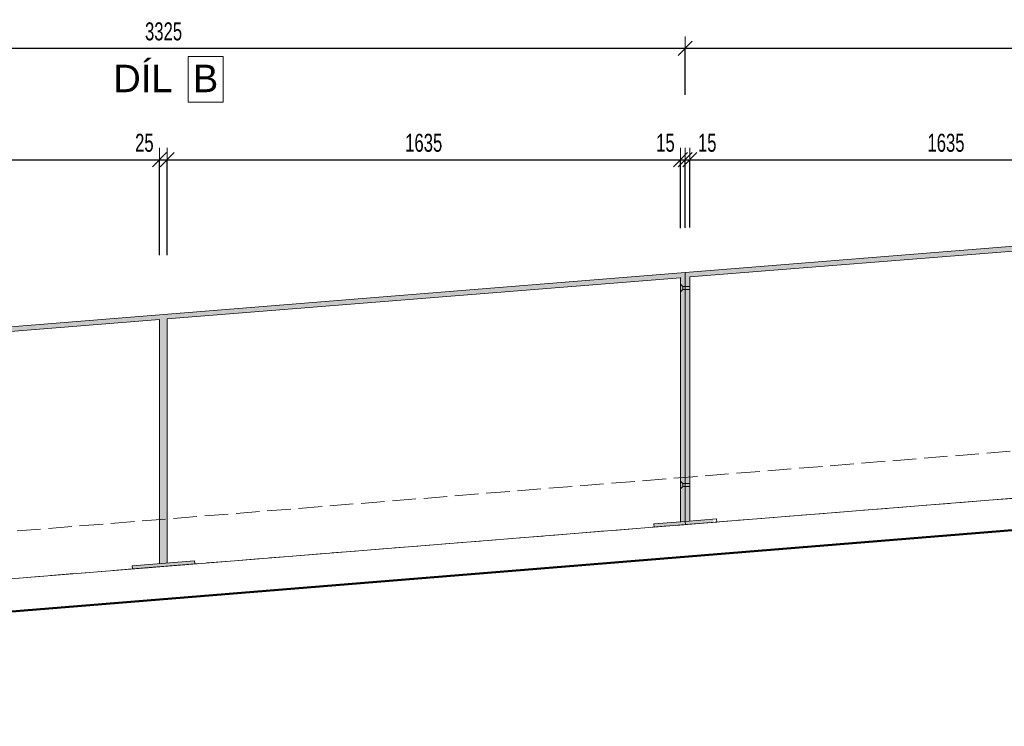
# Model space of a CAD drawing. Header units: millimetres. Extents: x -27650 to 9270, y -105989 to -87594.
# Tile 14 of 15: x 2995 to 6132, y -90345 to -88094. Entities that reach past the tile are written whole.
import ezdxf

# ---------------------------------------------------------------- set-up
doc = ezdxf.new("R2010")
doc.units = ezdxf.units.MM
doc.header["$PDMODE"] = 65
doc.linetypes.add('Carkovana 2x_1', pattern=[100, 75, -25])
doc.linetypes.add('Cerchovana_1', pattern=[125, 75, -25, 0, -25])
doc.layers.add('XR$1$(Z17) - ZÁBRADLÍ OPĚRNÁ ZEĎ - CELEK 1_50_1', color=7, linetype='Continuous', lineweight=25)
doc.styles.add('ARIAL', font='ARIAL.TTF')
doc.styles.add('ARIALNARROW', font='ARIALN.TTF')
doc.dimstyles.new('DIMSTYLE_4', dxfattribs={"dimtxt": 57.25, "dimasz": 75, "dimexe": 0, "dimexo": 0, "dimgap": 28.625, "dimtad": 2, "dimdec": 0, "dimrnd": 5, "dimzin": 12, "dimdsep": 46, "dimtxsty": 'ARIALNARROW', "dimblk1": 'ALL_ML_STRICH', "dimblk2": 'ALL_ML_STRICH', "dimsah": 1, "dimcen": 0, "dimclrd": 6, "dimclre": 6, "dimclrt": 6, "dimadec": 0, "dimazin": 0, "dimtfac": 1, "dimtdec": 0, "dimtix": 1, "dimtmove": 2, "dimatfit": 3, "dimfxl": 0, "dimtvp": 1.2, "dimtzin": 0, "dimlwd": 0, "dimlwe": 13, "dimarcsym": 0})
doc.dimstyles.new('DIMSTYLE_5', dxfattribs={"dimtxt": 57.25, "dimasz": 75, "dimexe": 0, "dimexo": 0, "dimgap": 28.625, "dimtad": 2, "dimdec": 0, "dimrnd": 5, "dimzin": 12, "dimdsep": 46, "dimtxsty": 'ARIALNARROW', "dimblk1": 'ALL_ML_STRICH', "dimblk2": 'ALL_ML_STRICH', "dimsah": 1, "dimcen": 0, "dimclrd": 6, "dimclre": 6, "dimclrt": 6, "dimadec": 0, "dimazin": 0, "dimtfac": 1, "dimtdec": 0, "dimtix": 1, "dimtmove": 2, "dimatfit": 3, "dimfxl": 0, "dimtzin": 0, "dimlwd": 0, "dimlwe": 13, "dimarcsym": 0})

# ---------------------------------------------------------------- blocks, each defined once
blk = doc.blocks.new('KOMPLEXNÍ OBJEKT_4')
at = {"layer": 'XR$1$(Z17) - ZÁBRADLÍ OPĚRNÁ ZEĎ - CELEK 1_50_1', "color": 5, "linetype": 'Continuous', "lineweight": 13}
for p, q in [((5115.6, -89692.6), (5015.9, -89700.6)), ((5015.9, -89700.6), (5016.7, -89710.5)), ((5016.7, -89710.5), (5116.4, -89702.6)), ((5116.4, -89702.6), (5115.6, -89692.6))]:
    blk.add_line(p, q, dxfattribs=at)
blk = doc.blocks.new('KOMPLEXNÍ OBJEKT_3')
at = {"layer": 'XR$1$(Z17) - ZÁBRADLÍ OPĚRNÁ ZEĎ - CELEK 1_50_1', "color": 5, "linetype": 'Continuous', "lineweight": 13}
for p, q in [((1791.8, -89166.3), (5115.6, -88899.7)), ((3464.9, -89047.2), (5100.6, -88915.9)), ((5100.6, -88915.5), (5100.6, -89693.8)), ((5115.6, -89692.6), (5115.6, -88899.7)), ((1806.8, -89180.2), (3439.9, -89049.2)), ((3439.9, -89049.2), (3439.9, -89826)), ((3464.9, -89826), (3464.9, -89047.2)), ((3552.1, -89818), (3352.8, -89834)), ((3352.8, -89834), (3353.6, -89843.9)), ((3353.6, -89843.9), (3552.9, -89827.9)), ((3552.9, -89827.9), (3552.1, -89818))]:
    blk.add_line(p, q, dxfattribs=at)
blk.add_blockref('KOMPLEXNÍ OBJEKT_4', (0, 0), dxfattribs=at)
blk = doc.blocks.new('KOMPLEXNÍ OBJEKT_8')
at = {"layer": 'XR$1$(Z17) - ZÁBRADLÍ OPĚRNÁ ZEĎ - CELEK 1_50_1', "color": 5, "linetype": 'Continuous', "lineweight": 13}
for p, q in [((5215.3, -89684.6), (5115.6, -89692.6)), ((5115.6, -89692.6), (5116.4, -89702.5)), ((5116.4, -89702.5), (5216.1, -89694.5)), ((5216.1, -89694.5), (5215.3, -89684.6))]:
    blk.add_line(p, q, dxfattribs=at)
blk = doc.blocks.new('KOMPLEXNÍ OBJEKT_6')
at = {"layer": 'XR$1$(Z17) - ZÁBRADLÍ OPĚRNÁ ZEĎ - CELEK 1_50_1', "color": 5, "linetype": 'Continuous', "lineweight": 13}
for p, q in [((5115.6, -88899.7), (8449.5, -88632.3)), ((5130.6, -88913.5), (6763.8, -88782.5)), ((5115.6, -89692.6), (5115.6, -88899.7)), ((5130.6, -88913.5), (5130.6, -89691.3))]:
    blk.add_line(p, q, dxfattribs=at)
blk.add_blockref('KOMPLEXNÍ OBJEKT_8', (0, 0), dxfattribs=at)
blk = doc.blocks.new('ALL_ML_STRICH')
at = {"color": 0, "linetype": 'ByBlock', "lineweight": -2}
for p, q in [((0, -0.5), (0, 0.5)), ((-1, 0), (0.5, 0)), ((-0.3, -0.3), (0.3, 0.3))]:
    blk.add_line(p, q, dxfattribs=at)
blk = doc.blocks.new('*D19')
at = {"layer": 'DEFPOINTS', "color": 6, "linetype": 'Continuous', "lineweight": 13}
for p in [(1806.8, -88539.9), (3439.9, -89049.2), (1806.8, -89180.2)]:
    blk.add_point(p, dxfattribs=at)
at = {"layer": 'XR$1$(Z17) - ZÁBRADLÍ OPĚRNÁ ZEĎ - CELEK 1_50_1', "color": 6, "linetype": 'Continuous', "lineweight": -2}
for p, q in [((1806.8, -88927.5), (1806.8, -88539.9)), ((1806.8, -88539.9), (3439.9, -88539.9)), ((3439.9, -88843.8), (3439.9, -88539.9))]:
    blk.add_line(p, q, dxfattribs=at)
at = {"layer": 'XR$1$(Z17) - ZÁBRADLÍ OPĚRNÁ ZEĎ - CELEK 1_50_1', "color": 6, "linetype": 'Continuous', "lineweight": 13, "xscale": 75, "yscale": 75, "zscale": 75, "rotation": 180}
blk.add_blockref('ALL_ML_STRICH', (1806.8, -88539.9), dxfattribs=at)
at = {"layer": 'XR$1$(Z17) - ZÁBRADLÍ OPĚRNÁ ZEĎ - CELEK 1_50_1', "color": 6, "linetype": 'Continuous', "lineweight": 13, "xscale": 75, "yscale": 75, "zscale": 75}
blk.add_blockref('ALL_ML_STRICH', (3439.9, -88539.9), dxfattribs=at)
at = {"layer": 'XR$1$(Z17) - ZÁBRADLÍ OPĚRNÁ ZEĎ - CELEK 1_50_1', "color": 6, "linetype": 'Continuous', "lineweight": 13, "insert": (2622.7, -88486.3), "char_height": 57.25, "width": 185.817, "attachment_point": 5, "style": 'ARIALNARROW'}
blk.add_mtext('\\W0.81;\\A1;{1635}', dxfattribs=at)
blk = doc.blocks.new('*D20')
at = {"layer": 'DEFPOINTS', "color": 6, "linetype": 'Continuous', "lineweight": 13}
for p in [(3439.9, -88539.9), (3439.9, -89049.2), (3464.9, -89047.2)]:
    blk.add_point(p, dxfattribs=at)
at = {"layer": 'XR$1$(Z17) - ZÁBRADLÍ OPĚRNÁ ZEĎ - CELEK 1_50_1', "color": 6, "linetype": 'Continuous', "lineweight": -2}
for p, q in [((3439.9, -88843.8), (3439.9, -88539.9)), ((3439.9, -88539.9), (3464.9, -88539.9)), ((3464.9, -88843.8), (3464.9, -88539.9))]:
    blk.add_line(p, q, dxfattribs=at)
at = {"layer": 'XR$1$(Z17) - ZÁBRADLÍ OPĚRNÁ ZEĎ - CELEK 1_50_1', "color": 6, "linetype": 'Continuous', "lineweight": 13, "xscale": 75, "yscale": 75, "zscale": 75}
blk.add_blockref('ALL_ML_STRICH', (3464.9, -88539.9), dxfattribs=at)
at = {"layer": 'XR$1$(Z17) - ZÁBRADLÍ OPĚRNÁ ZEĎ - CELEK 1_50_1', "color": 6, "linetype": 'Continuous', "lineweight": 13, "xscale": 75, "yscale": 75, "zscale": 75, "rotation": 180}
blk.add_blockref('ALL_ML_STRICH', (3439.9, -88539.9), dxfattribs=at)
at = {"layer": 'XR$1$(Z17) - ZÁBRADLÍ OPĚRNÁ ZEĎ - CELEK 1_50_1', "color": 6, "linetype": 'Continuous', "lineweight": 13, "insert": (3391.9, -88486.3), "char_height": 57.25, "width": 92.909, "attachment_point": 5, "style": 'ARIALNARROW'}
blk.add_mtext('\\W0.81;\\A1;{25}', dxfattribs=at)
blk = doc.blocks.new('*D21')
at = {"layer": 'DEFPOINTS', "color": 6, "linetype": 'Continuous', "lineweight": 13}
for p in [(3464.9, -88539.9), (5100.6, -88915.5), (3464.9, -89047.2)]:
    blk.add_point(p, dxfattribs=at)
at = {"layer": 'XR$1$(Z17) - ZÁBRADLÍ OPĚRNÁ ZEĎ - CELEK 1_50_1', "color": 6, "linetype": 'Continuous', "lineweight": -2}
for p, q in [((3464.9, -88843.8), (3464.9, -88539.9)), ((3464.9, -88539.9), (5100.6, -88539.9)), ((5100.6, -88757.7), (5100.6, -88539.9))]:
    blk.add_line(p, q, dxfattribs=at)
at = {"layer": 'XR$1$(Z17) - ZÁBRADLÍ OPĚRNÁ ZEĎ - CELEK 1_50_1', "color": 6, "linetype": 'Continuous', "lineweight": 13, "xscale": 75, "yscale": 75, "zscale": 75, "rotation": 180}
blk.add_blockref('ALL_ML_STRICH', (3464.9, -88539.9), dxfattribs=at)
at = {"layer": 'XR$1$(Z17) - ZÁBRADLÍ OPĚRNÁ ZEĎ - CELEK 1_50_1', "color": 6, "linetype": 'Continuous', "lineweight": 13, "xscale": 75, "yscale": 75, "zscale": 75}
blk.add_blockref('ALL_ML_STRICH', (5100.6, -88539.9), dxfattribs=at)
at = {"layer": 'XR$1$(Z17) - ZÁBRADLÍ OPĚRNÁ ZEĎ - CELEK 1_50_1', "color": 6, "linetype": 'Continuous', "lineweight": 13, "insert": (4282.2, -88486.3), "char_height": 57.25, "width": 185.817, "attachment_point": 5, "style": 'ARIALNARROW'}
blk.add_mtext('\\W0.81;\\A1;{1635}', dxfattribs=at)
blk = doc.blocks.new('*D22')
at = {"layer": 'DEFPOINTS', "color": 6, "linetype": 'Continuous', "lineweight": 13}
for p in [(5100.6, -88539.9), (5100.6, -88915.5), (5115.6, -88899.7)]:
    blk.add_point(p, dxfattribs=at)
at = {"layer": 'XR$1$(Z17) - ZÁBRADLÍ OPĚRNÁ ZEĎ - CELEK 1_50_1', "color": 6, "linetype": 'Continuous', "lineweight": -2}
for p, q in [((5100.6, -88757.7), (5100.6, -88539.9)), ((5100.6, -88539.9), (5115.6, -88539.9)), ((5115.6, -88756.9), (5115.6, -88539.9))]:
    blk.add_line(p, q, dxfattribs=at)
at = {"layer": 'XR$1$(Z17) - ZÁBRADLÍ OPĚRNÁ ZEĎ - CELEK 1_50_1', "color": 6, "linetype": 'Continuous', "lineweight": 13, "xscale": 75, "yscale": 75, "zscale": 75}
blk.add_blockref('ALL_ML_STRICH', (5115.6, -88539.9), dxfattribs=at)
at = {"layer": 'XR$1$(Z17) - ZÁBRADLÍ OPĚRNÁ ZEĎ - CELEK 1_50_1', "color": 6, "linetype": 'Continuous', "lineweight": 13, "xscale": 75, "yscale": 75, "zscale": 75, "rotation": 180}
blk.add_blockref('ALL_ML_STRICH', (5100.6, -88539.9), dxfattribs=at)
at = {"layer": 'XR$1$(Z17) - ZÁBRADLÍ OPĚRNÁ ZEĎ - CELEK 1_50_1', "color": 6, "linetype": 'Continuous', "lineweight": 13, "insert": (5052.6, -88486.3), "char_height": 57.25, "width": 92.909, "attachment_point": 5, "style": 'ARIALNARROW'}
blk.add_mtext('\\W0.81;\\A1;{15}', dxfattribs=at)
blk = doc.blocks.new('*D23')
at = {"layer": 'DEFPOINTS', "color": 6, "linetype": 'Continuous', "lineweight": 13}
for p in [(5115.6, -88539.9), (5115.6, -88899.7), (5130.6, -88913.5)]:
    blk.add_point(p, dxfattribs=at)
at = {"layer": 'XR$1$(Z17) - ZÁBRADLÍ OPĚRNÁ ZEĎ - CELEK 1_50_1', "color": 6, "linetype": 'Continuous', "lineweight": -2}
for p, q in [((5115.6, -88756.9), (5115.6, -88539.9)), ((5115.6, -88539.9), (5130.6, -88539.9)), ((5130.6, -88756.1), (5130.6, -88539.9))]:
    blk.add_line(p, q, dxfattribs=at)
at = {"layer": 'XR$1$(Z17) - ZÁBRADLÍ OPĚRNÁ ZEĎ - CELEK 1_50_1', "color": 6, "linetype": 'Continuous', "lineweight": 13, "xscale": 75, "yscale": 75, "zscale": 75}
blk.add_blockref('ALL_ML_STRICH', (5130.6, -88539.9), dxfattribs=at)
at = {"layer": 'XR$1$(Z17) - ZÁBRADLÍ OPĚRNÁ ZEĎ - CELEK 1_50_1', "color": 6, "linetype": 'Continuous', "lineweight": 13, "xscale": 75, "yscale": 75, "zscale": 75, "rotation": 180}
blk.add_blockref('ALL_ML_STRICH', (5115.6, -88539.9), dxfattribs=at)
at = {"layer": 'XR$1$(Z17) - ZÁBRADLÍ OPĚRNÁ ZEĎ - CELEK 1_50_1', "color": 6, "linetype": 'Continuous', "lineweight": 13, "insert": (5185.6, -88486.3), "char_height": 57.25, "width": 92.909, "attachment_point": 5, "style": 'ARIALNARROW'}
blk.add_mtext('\\W0.81;\\A1;{15}', dxfattribs=at)
blk = doc.blocks.new('*D24')
at = {"layer": 'DEFPOINTS', "color": 6, "linetype": 'Continuous', "lineweight": 13}
for p in [(5130.6, -88539.9), (6763.8, -88782.5), (5130.6, -88913.5)]:
    blk.add_point(p, dxfattribs=at)
at = {"layer": 'XR$1$(Z17) - ZÁBRADLÍ OPĚRNÁ ZEĎ - CELEK 1_50_1', "color": 6, "linetype": 'Continuous', "lineweight": -2}
for p, q in [((5130.6, -88756.1), (5130.6, -88539.9)), ((5130.6, -88539.9), (6763.8, -88539.9)), ((6763.8, -88672.3), (6763.8, -88539.9))]:
    blk.add_line(p, q, dxfattribs=at)
at = {"layer": 'XR$1$(Z17) - ZÁBRADLÍ OPĚRNÁ ZEĎ - CELEK 1_50_1', "color": 6, "linetype": 'Continuous', "lineweight": 13, "xscale": 75, "yscale": 75, "zscale": 75, "rotation": 180}
blk.add_blockref('ALL_ML_STRICH', (5130.6, -88539.9), dxfattribs=at)
at = {"layer": 'XR$1$(Z17) - ZÁBRADLÍ OPĚRNÁ ZEĎ - CELEK 1_50_1', "color": 6, "linetype": 'Continuous', "lineweight": 13, "xscale": 75, "yscale": 75, "zscale": 75}
blk.add_blockref('ALL_ML_STRICH', (6763.8, -88539.9), dxfattribs=at)
at = {"layer": 'XR$1$(Z17) - ZÁBRADLÍ OPĚRNÁ ZEĎ - CELEK 1_50_1', "color": 6, "linetype": 'Continuous', "lineweight": 13, "insert": (5946.6, -88486.3), "char_height": 57.25, "width": 185.817, "attachment_point": 5, "style": 'ARIALNARROW'}
blk.add_mtext('\\W0.81;\\A1;{1635}', dxfattribs=at)
blk = doc.blocks.new('*D29')
at = {"layer": 'DEFPOINTS', "color": 6, "linetype": 'Continuous', "lineweight": 13}
for p in [(1791.8, -88184.9), (5115.6, -88899.7), (1791.8, -89166.3)]:
    blk.add_point(p, dxfattribs=at)
at = {"layer": 'XR$1$(Z17) - ZÁBRADLÍ OPĚRNÁ ZEĎ - CELEK 1_50_1', "color": 6, "linetype": 'Continuous', "lineweight": -2}
for p, q in [((1791.8, -88333), (1791.8, -88184.9)), ((1791.8, -88184.9), (5115.6, -88184.9)), ((5115.6, -88333), (5115.6, -88184.9))]:
    blk.add_line(p, q, dxfattribs=at)
at = {"layer": 'XR$1$(Z17) - ZÁBRADLÍ OPĚRNÁ ZEĎ - CELEK 1_50_1', "color": 6, "linetype": 'Continuous', "lineweight": 13, "xscale": 75, "yscale": 75, "zscale": 75, "rotation": 180}
blk.add_blockref('ALL_ML_STRICH', (1791.8, -88184.9), dxfattribs=at)
at = {"layer": 'XR$1$(Z17) - ZÁBRADLÍ OPĚRNÁ ZEĎ - CELEK 1_50_1', "color": 6, "linetype": 'Continuous', "lineweight": 13, "xscale": 75, "yscale": 75, "zscale": 75}
blk.add_blockref('ALL_ML_STRICH', (5115.6, -88184.9), dxfattribs=at)
at = {"layer": 'XR$1$(Z17) - ZÁBRADLÍ OPĚRNÁ ZEĎ - CELEK 1_50_1', "color": 6, "linetype": 'Continuous', "lineweight": 13, "insert": (3453.1, -88131.3), "char_height": 57.25, "width": 185.817, "attachment_point": 5, "style": 'ARIALNARROW'}
blk.add_mtext('\\W0.81;\\A1;{3325}', dxfattribs=at)
blk = doc.blocks.new('*D30')
at = {"layer": 'DEFPOINTS', "color": 6, "linetype": 'Continuous', "lineweight": 13}
for p in [(5115.6, -88184.9), (8449.5, -88632.3), (5115.6, -88899.7)]:
    blk.add_point(p, dxfattribs=at)
at = {"layer": 'XR$1$(Z17) - ZÁBRADLÍ OPĚRNÁ ZEĎ - CELEK 1_50_1', "color": 6, "linetype": 'Continuous', "lineweight": -2}
for p, q in [((5115.6, -88333), (5115.6, -88184.9)), ((5115.6, -88184.9), (8449.5, -88184.9)), ((8449.5, -88333), (8449.5, -88184.9))]:
    blk.add_line(p, q, dxfattribs=at)
at = {"layer": 'XR$1$(Z17) - ZÁBRADLÍ OPĚRNÁ ZEĎ - CELEK 1_50_1', "color": 6, "linetype": 'Continuous', "lineweight": 13, "xscale": 75, "yscale": 75, "zscale": 75, "rotation": 180}
blk.add_blockref('ALL_ML_STRICH', (5115.6, -88184.9), dxfattribs=at)
at = {"layer": 'XR$1$(Z17) - ZÁBRADLÍ OPĚRNÁ ZEĎ - CELEK 1_50_1', "color": 6, "linetype": 'Continuous', "lineweight": 13, "xscale": 75, "yscale": 75, "zscale": 75}
blk.add_blockref('ALL_ML_STRICH', (8449.5, -88184.9), dxfattribs=at)
at = {"layer": 'XR$1$(Z17) - ZÁBRADLÍ OPĚRNÁ ZEĎ - CELEK 1_50_1', "color": 6, "linetype": 'Continuous', "lineweight": 13, "insert": (6781.9, -88131.3), "char_height": 57.25, "width": 185.817, "attachment_point": 5, "style": 'ARIALNARROW'}
blk.add_mtext('\\W0.81;\\A1;{3335}', dxfattribs=at)

msp = doc.modelspace()

# ---------------------------------------------------------------- hatches: boundary and pattern name
at = {"layer": 'XR$1$(Z17) - ZÁBRADLÍ OPĚRNÁ ZEĎ - CELEK 1_50_1', "linetype": 'Cerchovana_1', "lineweight": 13}
for points in [[(8340.6, -89443.9), (8450.3, -89435.1), (8449.5, -89425.2), (8449.5, -88632.3), (5115.6, -88899.7), (5115.6, -89692.6), (5116.4, -89702.5), (5206.1, -89695.3), (5205.3, -89685.4), (5130.6, -89691.3), (5130.6, -88913.5), (6763.8, -88782.5), (6763.8, -89560.3), (6676.6, -89567.3), (6677.4, -89577.3), (6876.8, -89561.3), (6876, -89551.3), (6788.8, -89558.3), (6788.8, -88780.5), (8424.5, -88649.3), (8424.5, -89427.2), (8339.8, -89434)], [(5016.7, -89710.5), (5116.4, -89702.6), (5115.6, -89692.6), (5115.6, -88899.7), (1791.8, -89166.3), (1791.8, -89959.2), (1792.6, -89969.1), (1882.2, -89961.9), (1881.5, -89952), (1806.8, -89958), (1806.8, -89180.2), (3439.9, -89049.2), (3439.9, -89827), (3352.8, -89834), (3353.6, -89843.9), (3552.9, -89827.9), (3552.1, -89818), (3464.9, -89825), (3464.9, -89047.2), (5100.6, -88915.9), (5100.6, -89693.8), (5015.9, -89700.6)]]:
    msp.add_hatch(color=171, dxfattribs=at).paths.add_polyline_path(points)

# ---------------------------------------------------------------- linework, layer by layer
at = {"layer": 'XR$1$(Z17) - ZÁBRADLÍ OPĚRNÁ ZEĎ - CELEK 1_50_1', "color": 5, "linetype": 'Continuous', "lineweight": 13}
for p, q in [((5100.6, -88936.3), (5107.7, -88943.4)), ((5100.6, -88960.5), (5107.7, -88953.4)), ((5107.7, -88943.4), (5107.7, -88953.4)), ((5107.7, -88943.4), (5115.6, -88943.4)), ((5107.7, -88953.4), (5115.6, -88953.4)), ((5115.6, -88943.4), (5130.6, -88943.4)), ((5115.6, -88953.4), (5130.6, -88953.4)), ((5100.6, -89564.6), (5107.7, -89571.7)), ((5100.6, -89588.7), (5107.7, -89581.7)), ((5107.7, -89571.7), (5107.7, -89581.7)), ((5107.7, -89571.7), (5115.6, -89571.7)), ((5107.7, -89581.7), (5115.6, -89581.7)), ((5115.6, -89571.7), (5130.6, -89571.7)), ((5115.6, -89581.7), (5130.6, -89581.7))]:
    msp.add_line(p, q, dxfattribs=at)
at = {"layer": 'XR$1$(Z17) - ZÁBRADLÍ OPĚRNÁ ZEĎ - CELEK 1_50_1', "color": 8, "linetype": 'Carkovana 2x_1', "lineweight": 13}
for p, q in [((-1599, -90090.7), (8450.3, -89284.6)), ((8450.3, -89435.1), (-1587, -90240.3))]:
    msp.add_line(p, q, dxfattribs=at)
at = {"layer": 'XR$1$(Z17) - ZÁBRADLÍ OPĚRNÁ ZEĎ - CELEK 1_50_1', "color": 7, "linetype": 'Continuous', "lineweight": 13}
msp.add_line((8450.3, -89435.1), (-1549.7, -90237.3), dxfattribs=at)
at = {"layer": 'XR$1$(Z17) - ZÁBRADLÍ OPĚRNÁ ZEĎ - CELEK 1_50_1', "color": 7, "linetype": 'Continuous', "lineweight": 50}
msp.add_line((-1549.7, -90345.4), (8450.3, -89535.1), dxfattribs=at)
at = {"layer": 'XR$1$(Z17) - ZÁBRADLÍ OPĚRNÁ ZEĎ - CELEK 1_50_1', "color": 7, "linetype": 'Continuous', "lineweight": 13}
msp.add_lwpolyline([(3532, -88356.8), (3642.7, -88356.8), (3642.7, -88210.9), (3532, -88210.9), (3532, -88356.8)], dxfattribs=at)

# ---------------------------------------------------------------- block references
at = {"layer": 'XR$1$(Z17) - ZÁBRADLÍ OPĚRNÁ ZEĎ - CELEK 1_50_1', "color": 5, "linetype": 'Continuous', "lineweight": 13}
for name in ['KOMPLEXNÍ OBJEKT_6', 'KOMPLEXNÍ OBJEKT_3']:
    msp.add_blockref(name, (0, 0), dxfattribs=at)

# ---------------------------------------------------------------- texts
at = {"layer": 'XR$1$(Z17) - ZÁBRADLÍ OPĚRNÁ ZEĎ - CELEK 1_50_1', "color": 7, "linetype": 'Continuous', "lineweight": 13, "char_height": 87.5, "attachment_point": 7, "style": 'ARIAL'}
for s, insert, width in [('\\W0.99;DÍL ', (3293.2, -88324.7), 267.677), ('\\W0.99;B', (3546.6, -88324.7), 124.674)]:
    msp.add_mtext(s, dxfattribs=dict(at, insert=insert, width=width))

# ---------------------------------------------------------------- dimensions: what is measured, and where the dimension line sits
at = {"layer": 'XR$1$(Z17) - ZÁBRADLÍ OPĚRNÁ ZEĎ - CELEK 1_50_1', "color": 6, "linetype": 'Continuous', "lineweight": 13}
for base, p1, p2, dimstyle, picture, middle in [((5115.6, -88184.9), (1791.8, -88333), (5115.6, -88333), 'DIMSTYLE_5', '*D29', (3453.1, -88131.3)), ((8449.5, -88184.9), (5115.6, -88333), (8449.5, -88333), 'DIMSTYLE_5', '*D30', (6781.9, -88131.3)), ((3439.9, -88539.9), (1806.8, -88927.5), (3439.9, -88843.8), 'DIMSTYLE_5', '*D19', (2622.7, -88486.3)), ((3464.9, -88539.9), (3439.9, -88843.8), (3464.9, -88843.8), 'DIMSTYLE_4', '*D20', (3391.9, -88486.3)), ((5100.6, -88539.9), (3464.9, -88843.8), (5100.6, -88757.7), 'DIMSTYLE_5', '*D21', (4282.2, -88486.3)), ((5115.6, -88539.9), (5100.6, -88757.7), (5115.6, -88756.9), 'DIMSTYLE_4', '*D22', (5052.6, -88486.3)), ((5130.6, -88539.9), (5115.6, -88756.9), (5130.6, -88756.1), 'DIMSTYLE_4', '*D23', (5185.6, -88486.3)), ((6763.8, -88539.9), (5130.6, -88756.1), (6763.8, -88672.3), 'DIMSTYLE_5', '*D24', (5946.6, -88486.3))]:
    dim = msp.add_linear_dim(base=base, p1=p1, p2=p2, dimstyle=dimstyle, override={"dimpost": '<>', "dimclrd": 6, "dimclre": 6, "dimclrt": 6, "dimlwd": 0, "dimlwe": 13}, dxfattribs=at)
    dim.commit()
    dim.dimension.update_dxf_attribs({"geometry": picture, "text_midpoint": middle, "dimtype": 160})

doc.saveas('drawing.dxf')
